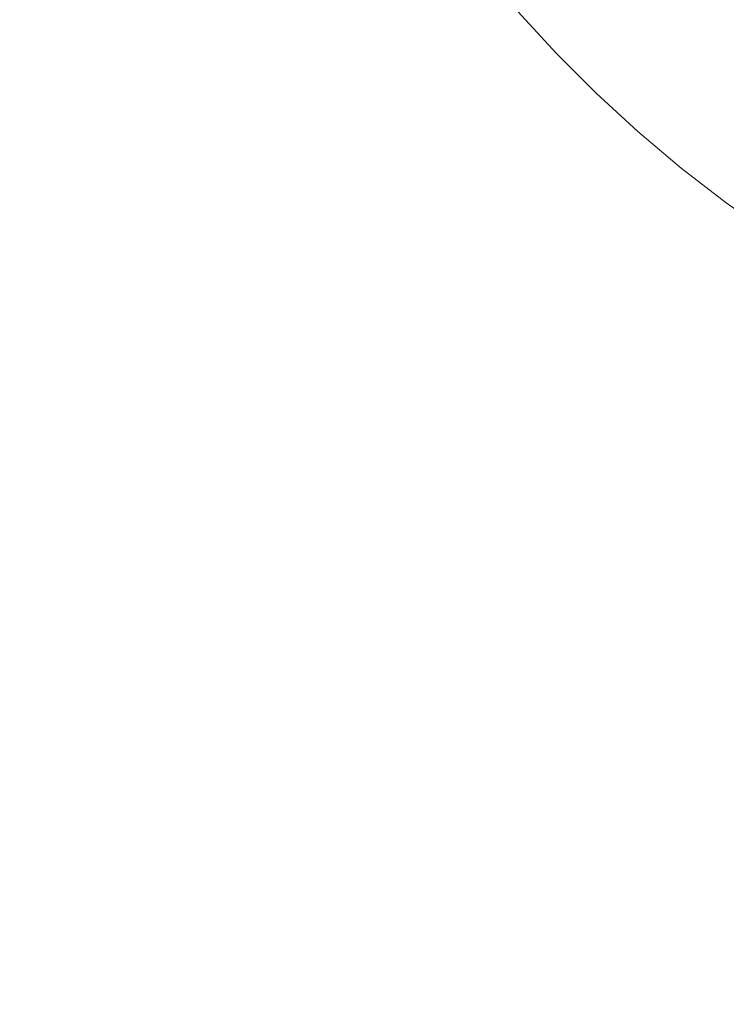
# Model space of a CAD drawing. Header units: centimetres. Extents: x -26 to 27.3, y -21.7 to -19.9.
# Tile 76 of 202: x -8.0025 to -7.9496, y -21.3004 to -21.2266. Entities that reach past the tile are written whole.
import ezdxf

# ---------------------------------------------------------------- set-up
doc = ezdxf.new("R2010")
doc.units = ezdxf.units.CM
doc.header["$LTSCALE"] = 2.54
doc.layers.add('Lucido design-1', color=7, linetype='Continuous')

# ---------------------------------------------------------------- blocks, each defined once
blk = doc.blocks.new('Gruppo-4-1')
at = {"color": 7, "linetype": 'Continuous', "lineweight": 9}
blk.add_3dface([(-25.890147, -19.959888, 330.586121), (-25.890147, -21.559888, 330.586121), (27.209853, -21.559888, 330.586121), (27.209853, -19.959888, 330.586121)], dxfattribs=at)
for points, invisible_edges in [([(-7.990147, -19.959888, 330.186121), (9.309853, -19.959888, 330.186121), (9.209853, -21.259888, 330.186121), (-7.890147, -21.259888, 330.186121)], 10), ([(-7.990147, -21.159888, 330.186121), (-7.990147, -19.959888, 330.186121), (-7.890147, -21.259888, 330.186121)], 10), ([(-7.990057, -21.164132, 330.186121), (-7.990147, -21.159888, 330.186121), (-7.890147, -21.259888, 330.186121)], 10), ([(-7.890147, -21.259888, 330.186121), (-7.989337, -21.17259, 330.186121), (-7.989787, -21.168369, 330.186121), (-7.990057, -21.164132, 330.186121)], 9), ([(-7.987903, -21.180956, 330.186121), (-7.988709, -21.176788, 330.186121), (-7.989337, -21.17259, 330.186121), (-7.890147, -21.259888, 330.186121)], 12), ([(-7.890147, -21.259888, 330.186121), (-7.985764, -21.18917, 330.186121), (-7.98692, -21.185086, 330.186121), (-7.987903, -21.180956, 330.186121)], 9), ([(-7.890147, -21.259888, 330.186121), (-7.982936, -21.197174, 330.186121), (-7.984435, -21.193202, 330.186121), (-7.985764, -21.18917, 330.186121)], 9), ([(-7.97944, -21.204908, 330.186121), (-7.98127, -21.201078, 330.186121), (-7.982936, -21.197174, 330.186121), (-7.890147, -21.259888, 330.186121)], 12), ([(-7.9753, -21.212319, 330.186121), (-7.977448, -21.208657, 330.186121), (-7.97944, -21.204908, 330.186121), (-7.890147, -21.259888, 330.186121)], 12), ([(-7.890147, -21.259888, 330.186121), (-7.972998, -21.215885, 330.186121), (-7.9753, -21.212319, 330.186121)], 9), ([(-7.890147, -21.259888, 330.186121), (-7.970547, -21.219351, 330.186121), (-7.972998, -21.215885, 330.186121)], 9), ([(-7.890147, -21.259888, 330.186121), (-7.965214, -21.225955, 330.186121), (-7.967951, -21.22271, 330.186121), (-7.970547, -21.219351, 330.186121)], 9), ([(-7.980446, -21.226673, 330.185361), (-7.983199, -21.22278, 330.185361), (-7.97973, -21.220436, 330.185791), (-7.97708, -21.224183, 330.185791)], 15), ([(-7.999765, -21.227382, 330.181905), (-8.002531, -21.222669, 330.181905), (-7.999003, -21.220699, 330.183026), (-7.996324, -21.225264, 330.183026)], 15), ([(-7.990067, -21.227422, 330.183976), (-7.992843, -21.223121, 330.183976), (-7.989328, -21.220956, 330.184755), (-7.986647, -21.225111, 330.184755)], 15), ([(-7.974273, -21.227815, 330.185791), (-7.97708, -21.224183, 330.185791), (-7.9737, -21.221684, 330.186045), (-7.971002, -21.225174, 330.186045)], 15), ([(-8.003159, -21.229472, 330.180618), (-8.00601, -21.224613, 330.180618), (-8.002531, -21.222669, 330.181905), (-7.999765, -21.227382, 330.181905)], 15), ([(-7.983792, -21.229147, 330.184755), (-7.986647, -21.225111, 330.184755), (-7.983199, -21.22278, 330.185361), (-7.980446, -21.226673, 330.185361)], 15), ([(-7.968159, -21.228547, 330.186045), (-7.971002, -21.225174, 330.186045), (-7.967951, -21.22271, 330.186121), (-7.965214, -21.225955, 330.186121)], 11), ([(-7.993454, -21.229711, 330.183026), (-7.996324, -21.225264, 330.183026), (-7.992843, -21.223121, 330.183976), (-7.990067, -21.227422, 330.183976)], 15), ([(-7.977531, -21.230445, 330.185361), (-7.980446, -21.226673, 330.185361), (-7.97708, -21.224183, 330.185791), (-7.974273, -21.227815, 330.185791)], 15), ([(-7.996801, -21.231974, 330.181905), (-7.999765, -21.227382, 330.181905), (-7.996324, -21.225264, 330.183026), (-7.993454, -21.229711, 330.183026)], 15), ([(-7.987111, -21.231602, 330.183976), (-7.990067, -21.227422, 330.183976), (-7.986647, -21.225111, 330.184755), (-7.983792, -21.229147, 330.184755)], 15), ([(-7.971314, -21.231324, 330.185791), (-7.974273, -21.227815, 330.185791), (-7.971002, -21.225174, 330.186045), (-7.968159, -21.228547, 330.186045)], 15), ([(-7.965174, -21.231796, 330.186045), (-7.968159, -21.228547, 330.186045), (-7.965214, -21.225955, 330.186121), (-7.962343, -21.229082, 330.186121)], 11), ([(-7.890147, -21.259888, 330.186121), (-7.962343, -21.229082, 330.186121), (-7.965214, -21.225955, 330.186121)], 9), ([(-7.980768, -21.233059, 330.184755), (-7.983792, -21.229147, 330.184755), (-7.980446, -21.226673, 330.185361), (-7.977531, -21.230445, 330.185361)], 15), ([(-8.000104, -21.234206, 330.180618), (-8.003159, -21.229472, 330.180618), (-7.999765, -21.227382, 330.181905), (-7.996801, -21.231974, 330.181905)], 15), ([(-7.990398, -21.234033, 330.183026), (-7.993454, -21.229711, 330.183026), (-7.990067, -21.227422, 330.183976), (-7.987111, -21.231602, 330.183976)], 15), ([(-7.974457, -21.23409, 330.185361), (-7.977531, -21.230445, 330.185361), (-7.974273, -21.227815, 330.185791), (-7.971314, -21.231324, 330.185791)], 15), ([(-7.968209, -21.234704, 330.185791), (-7.971314, -21.231324, 330.185791), (-7.968159, -21.228547, 330.186045), (-7.965174, -21.231796, 330.186045)], 15), ([(-7.98398, -21.235653, 330.183976), (-7.987111, -21.231602, 330.183976), (-7.983792, -21.229147, 330.184755), (-7.980768, -21.233059, 330.184755)], 15), ([(-7.962055, -21.234915, 330.186045), (-7.965174, -21.231796, 330.186045), (-7.962343, -21.229082, 330.186121), (-7.959341, -21.232084, 330.186121)], 11), ([(-7.956214, -21.234955, 330.186121), (-7.959341, -21.232084, 330.186121), (-7.962343, -21.229082, 330.186121), (-7.890147, -21.259888, 330.186121)], 12), ([(-8.003356, -21.236404, 330.179167), (-8.006501, -21.23153, 330.179167), (-8.003159, -21.229472, 330.180618), (-8.000104, -21.234206, 330.180618)], 15), ([(-7.993646, -21.236435, 330.181905), (-7.996801, -21.231974, 330.181905), (-7.993454, -21.229711, 330.183026), (-7.990398, -21.234033, 330.183026)], 15), ([(-7.977581, -21.23684, 330.184755), (-7.980768, -21.233059, 330.184755), (-7.977531, -21.230445, 330.185361), (-7.974457, -21.23409, 330.185361)], 15), ([(-7.98716, -21.238221, 330.183026), (-7.990398, -21.234033, 330.183026), (-7.987111, -21.231602, 330.183976), (-7.98398, -21.235653, 330.183976)], 15), ([(-7.971232, -21.237602, 330.185361), (-7.974457, -21.23409, 330.185361), (-7.971314, -21.231324, 330.185791), (-7.968209, -21.234704, 330.185791)], 15), ([(-7.996851, -21.238806, 330.180618), (-8.000104, -21.234206, 330.180618), (-7.996801, -21.231974, 330.181905), (-7.993646, -21.236435, 330.181905)], 15), ([(-7.964963, -21.23795, 330.185791), (-7.968209, -21.234704, 330.185791), (-7.965174, -21.231796, 330.186045), (-7.962055, -21.234915, 330.186045)], 15), ([(-7.958806, -21.2379, 330.186045), (-7.962055, -21.234915, 330.186045), (-7.959341, -21.232084, 330.186121), (-7.956214, -21.234955, 330.186121)], 11), ([(-7.98068, -21.239567, 330.183976), (-7.98398, -21.235653, 330.183976), (-7.980768, -21.233059, 330.184755), (-7.977581, -21.23684, 330.184755)], 15), ([(-8.000007, -21.24114, 330.179167), (-8.003356, -21.236404, 330.179167), (-8.000104, -21.234206, 330.180618), (-7.996851, -21.238806, 330.180618)], 15), ([(-7.990304, -21.240759, 330.181905), (-7.993646, -21.236435, 330.181905), (-7.990398, -21.234033, 330.183026), (-7.98716, -21.238221, 330.183026)], 15), ([(-7.974236, -21.240481, 330.184755), (-7.977581, -21.23684, 330.184755), (-7.974457, -21.23409, 330.185361), (-7.971232, -21.237602, 330.185361)], 15), ([(-7.967861, -21.240973, 330.185361), (-7.971232, -21.237602, 330.185361), (-7.968209, -21.234704, 330.185791), (-7.964963, -21.23795, 330.185791)], 15), ([(-7.961583, -21.241055, 330.185791), (-7.964963, -21.23795, 330.185791), (-7.962055, -21.234915, 330.186045), (-7.958806, -21.2379, 330.186045)], 15), ([(-7.955433, -21.240743, 330.186045), (-7.958806, -21.2379, 330.186045), (-7.956214, -21.234955, 330.186121), (-7.952969, -21.237692, 330.186121)], 11), ([(-7.890147, -21.259888, 330.186121), (-7.952969, -21.237692, 330.186121), (-7.956214, -21.234955, 330.186121)], 9), ([(-7.983748, -21.242268, 330.183026), (-7.98716, -21.238221, 330.183026), (-7.98398, -21.235653, 330.183976), (-7.98068, -21.239567, 330.183976)], 15), ([(-8.003108, -21.243433, 330.177554), (-8.006552, -21.238564, 330.177554), (-8.003356, -21.236404, 330.179167), (-8.000007, -21.24114, 330.179167)], 15), ([(-7.993405, -21.243263, 330.180618), (-7.996851, -21.238806, 330.180618), (-7.993646, -21.236435, 330.181905), (-7.990304, -21.240759, 330.181905)], 15), ([(-7.977217, -21.243337, 330.183976), (-7.98068, -21.239567, 330.183976), (-7.977581, -21.23684, 330.184755), (-7.974236, -21.240481, 330.184755)], 15), ([(-7.986781, -21.244937, 330.181905), (-7.990304, -21.240759, 330.181905), (-7.98716, -21.238221, 330.183026), (-7.983748, -21.242268, 330.183026)], 15), ([(-7.97074, -21.243977, 330.184755), (-7.974236, -21.240481, 330.184755), (-7.971232, -21.237602, 330.185361), (-7.967861, -21.240973, 330.185361)], 15), ([(-7.964349, -21.244198, 330.185361), (-7.967861, -21.240973, 330.185361), (-7.964963, -21.23795, 330.185791), (-7.961583, -21.241055, 330.185791)], 15), ([(-7.958074, -21.244014, 330.185791), (-7.961583, -21.241055, 330.185791), (-7.958806, -21.2379, 330.186045), (-7.955433, -21.240743, 330.186045)], 15), ([(-7.951943, -21.243441, 330.186045), (-7.955433, -21.240743, 330.186045), (-7.952969, -21.237692, 330.186121), (-7.94961, -21.240288, 330.186121)], 11), ([(-7.946144, -21.242739, 330.186121), (-7.94961, -21.240288, 330.186121), (-7.952969, -21.237692, 330.186121), (-7.890147, -21.259888, 330.186121)], 12), ([(-7.996459, -21.245729, 330.179167), (-8.000007, -21.24114, 330.179167), (-7.996851, -21.238806, 330.180618), (-7.993405, -21.243263, 330.180618)], 15), ([(-7.980168, -21.246166, 330.183026), (-7.983748, -21.242268, 330.183026), (-7.98068, -21.239567, 330.183976), (-7.977217, -21.243337, 330.183976)], 15), ([(-7.973596, -21.246958, 330.183976), (-7.977217, -21.243337, 330.183976), (-7.974236, -21.240481, 330.184755), (-7.97074, -21.243977, 330.184755)], 15), ([(-7.948341, -21.245989, 330.186045), (-7.951943, -21.243441, 330.186045), (-7.94961, -21.240288, 330.186121), (-7.946144, -21.242739, 330.186121)], 11), ([(-7.99946, -21.248152, 330.177554), (-8.003108, -21.243433, 330.177554), (-8.000007, -21.24114, 330.179167), (-7.996459, -21.245729, 330.179167)], 15), ([(-7.989774, -21.247571, 330.180618), (-7.993405, -21.243263, 330.180618), (-7.990304, -21.240759, 330.181905), (-7.986781, -21.244937, 330.181905)], 15), ([(-7.967099, -21.247322, 330.184755), (-7.97074, -21.243977, 330.184755), (-7.967861, -21.240973, 330.185361), (-7.964349, -21.244198, 330.185361)], 15), ([(-7.960704, -21.247272, 330.185361), (-7.964349, -21.244198, 330.185361), (-7.961583, -21.241055, 330.185791), (-7.958074, -21.244014, 330.185791)], 15), ([(-7.954442, -21.246821, 330.185791), (-7.958074, -21.244014, 330.185791), (-7.955433, -21.240743, 330.186045), (-7.951943, -21.243441, 330.186045)], 15), ([(-7.983085, -21.248962, 330.181905), (-7.986781, -21.244937, 330.181905), (-7.983748, -21.242268, 330.183026), (-7.980168, -21.246166, 330.183026)], 15), ([(-8.002404, -21.250529, 330.175782), (-8.006149, -21.245683, 330.175782), (-8.003108, -21.243433, 330.177554), (-7.99946, -21.248152, 330.177554)], 15), ([(-7.99272, -21.250164, 330.179167), (-7.996459, -21.245729, 330.179167), (-7.993405, -21.243263, 330.180618), (-7.989774, -21.247571, 330.180618)], 15), ([(-7.976425, -21.249909, 330.183026), (-7.980168, -21.246166, 330.183026), (-7.977217, -21.243337, 330.183976), (-7.973596, -21.246958, 330.183976)], 15), ([(-7.950695, -21.249471, 330.185791), (-7.954442, -21.246821, 330.185791), (-7.951943, -21.243441, 330.186045), (-7.948341, -21.245989, 330.186045)], 15), ([(-7.969826, -21.250421, 330.183976), (-7.973596, -21.246958, 330.183976), (-7.97074, -21.243977, 330.184755), (-7.967099, -21.247322, 330.184755)], 15), ([(-7.956932, -21.250187, 330.185361), (-7.960704, -21.247272, 330.185361), (-7.958074, -21.244014, 330.185791), (-7.954442, -21.246821, 330.185791)], 15), ([(-7.963318, -21.250509, 330.184755), (-7.967099, -21.247322, 330.184755), (-7.964349, -21.244198, 330.185361), (-7.960704, -21.247272, 330.185361)], 15), ([(-7.985963, -21.25172, 330.180618), (-7.989774, -21.247571, 330.180618), (-7.986781, -21.244937, 330.181905), (-7.983085, -21.248962, 330.181905)], 15), ([(-8.005284, -21.252855, 330.173857), (-8.009126, -21.247885, 330.173857), (-8.006149, -21.245683, 330.175782), (-8.002404, -21.250529, 330.175782)], 15), ([(-7.995616, -21.252712, 330.177554), (-7.99946, -21.248152, 330.177554), (-7.996459, -21.245729, 330.179167), (-7.99272, -21.250164, 330.179167)], 15), ([(-7.979221, -21.252826, 330.181905), (-7.983085, -21.248962, 330.181905), (-7.980168, -21.246166, 330.183026), (-7.976425, -21.249909, 330.183026)], 15), ([(-7.946838, -21.25196, 330.185791), (-7.950695, -21.249471, 330.185791), (-7.948341, -21.245989, 330.186045), (-7.944634, -21.248381, 330.186045)], 15), ([(-7.972527, -21.253489, 330.183026), (-7.976425, -21.249909, 330.183026), (-7.973596, -21.246958, 330.183976), (-7.969826, -21.250421, 330.183976)], 15), ([(-7.953039, -21.25294, 330.185361), (-7.956932, -21.250187, 330.185361), (-7.954442, -21.246821, 330.185791), (-7.950695, -21.249471, 330.185791)], 15), ([(-7.988796, -21.254436, 330.179167), (-7.99272, -21.250164, 330.179167), (-7.989774, -21.247571, 330.180618), (-7.985963, -21.25172, 330.180618)], 15), ([(-7.965912, -21.253721, 330.183976), (-7.969826, -21.250421, 330.183976), (-7.967099, -21.247322, 330.184755), (-7.963318, -21.250509, 330.184755)], 15), ([(-7.959406, -21.253533, 330.184755), (-7.963318, -21.250509, 330.184755), (-7.960704, -21.247272, 330.185361), (-7.956932, -21.250187, 330.185361)], 15), ([(-7.998456, -21.255212, 330.175782), (-8.002404, -21.250529, 330.175782), (-7.99946, -21.248152, 330.177554), (-7.995616, -21.252712, 330.177554)], 15), ([(-7.981979, -21.255704, 330.180618), (-7.985963, -21.25172, 330.180618), (-7.983085, -21.248962, 330.181905), (-7.979221, -21.252826, 330.181905)], 15), ([(-7.975196, -21.256522, 330.181905), (-7.979221, -21.252826, 330.181905), (-7.976425, -21.249909, 330.183026), (-7.972527, -21.253489, 330.183026)], 15), ([(-7.949034, -21.255526, 330.185361), (-7.953039, -21.25294, 330.185361), (-7.950695, -21.249471, 330.185791), (-7.946838, -21.25196, 330.185791)], 15), ([(-8.001235, -21.257658, 330.173857), (-8.005284, -21.252855, 330.173857), (-8.002404, -21.250529, 330.175782), (-7.998456, -21.255212, 330.175782)], 15), ([(-7.991581, -21.257105, 330.177554), (-7.995616, -21.252712, 330.177554), (-7.99272, -21.250164, 330.179167), (-7.988796, -21.254436, 330.179167)], 15), ([(-7.96848, -21.256901, 330.183026), (-7.972527, -21.253489, 330.183026), (-7.969826, -21.250421, 330.183976), (-7.965912, -21.253721, 330.183976)], 15), ([(-7.961861, -21.256852, 330.183976), (-7.965912, -21.253721, 330.183976), (-7.963318, -21.250509, 330.184755), (-7.959406, -21.253533, 330.184755)], 15), ([(-7.95537, -21.256388, 330.184755), (-7.959406, -21.253533, 330.184755), (-7.956932, -21.250187, 330.185361), (-7.953039, -21.25294, 330.185361)], 15), ([(-7.984695, -21.258537, 330.179167), (-7.988796, -21.254436, 330.179167), (-7.985963, -21.25172, 330.180618), (-7.981979, -21.255704, 330.180618)], 15), ([(-8.003949, -21.260046, 330.17178), (-8.008097, -21.255126, 330.17178), (-8.005284, -21.252855, 330.173857), (-8.001235, -21.257658, 330.173857)], 15), ([(-7.994312, -21.259722, 330.175782), (-7.998456, -21.255212, 330.175782), (-7.995616, -21.252712, 330.177554), (-7.991581, -21.257105, 330.177554)], 15), ([(-7.97783, -21.259515, 330.180618), (-7.981979, -21.255704, 330.180618), (-7.979221, -21.252826, 330.181905), (-7.975196, -21.256522, 330.181905)], 15), ([(-7.951215, -21.259069, 330.184755), (-7.95537, -21.256388, 330.184755), (-7.953039, -21.25294, 330.185361), (-7.949034, -21.255526, 330.185361)], 15), ([(-7.971018, -21.260045, 330.181905), (-7.975196, -21.256522, 330.181905), (-7.972527, -21.253489, 330.183026), (-7.96848, -21.256901, 330.183026)], 15), ([(-7.964292, -21.260139, 330.183026), (-7.96848, -21.256901, 330.183026), (-7.965912, -21.253721, 330.183976), (-7.961861, -21.256852, 330.183976)], 15), ([(-7.957681, -21.259808, 330.183976), (-7.961861, -21.256852, 330.183976), (-7.959406, -21.253533, 330.184755), (-7.95537, -21.256388, 330.184755)], 15), ([(-7.987364, -21.261322, 330.177554), (-7.991581, -21.257105, 330.177554), (-7.988796, -21.254436, 330.179167), (-7.984695, -21.258537, 330.179167)], 15), ([(-7.996985, -21.262284, 330.173857), (-8.001235, -21.257658, 330.173857), (-7.998456, -21.255212, 330.175782), (-7.994312, -21.259722, 330.175782)], 15), ([(-7.980423, -21.262461, 330.179167), (-7.984695, -21.258537, 330.179167), (-7.981979, -21.255704, 330.180618), (-7.97783, -21.259515, 330.180618)], 15), ([(-7.946951, -21.261572, 330.184755), (-7.951215, -21.259069, 330.184755), (-7.949034, -21.255526, 330.185361), (-7.944921, -21.257939, 330.185361)], 15), ([(-7.973522, -21.263146, 330.180618), (-7.97783, -21.259515, 330.180618), (-7.975196, -21.256522, 330.181905), (-7.971018, -21.260045, 330.181905)], 15), ([(-7.95338, -21.262584, 330.183976), (-7.957681, -21.259808, 330.183976), (-7.95537, -21.256388, 330.184755), (-7.951215, -21.259069, 330.184755)], 15), ([(-7.989981, -21.264053, 330.175782), (-7.994312, -21.259722, 330.175782), (-7.991581, -21.257105, 330.177554), (-7.987364, -21.261322, 330.177554)], 15), ([(-7.966694, -21.263387, 330.181905), (-7.971018, -21.260045, 330.181905), (-7.96848, -21.256901, 330.183026), (-7.964292, -21.260139, 330.183026)], 15), ([(-7.95997, -21.263195, 330.183026), (-7.964292, -21.260139, 330.183026), (-7.961861, -21.256852, 330.183976), (-7.957681, -21.259808, 330.183976)], 15), ([(-7.999596, -21.264786, 330.17178), (-8.003949, -21.260046, 330.17178), (-8.001235, -21.257658, 330.173857), (-7.996985, -21.262284, 330.173857)], 15), ([(-7.982971, -21.265357, 330.177554), (-7.987364, -21.261322, 330.177554), (-7.984695, -21.258537, 330.179167), (-7.980423, -21.262461, 330.179167)], 15), ([(-7.975988, -21.2662, 330.179167), (-7.980423, -21.262461, 330.179167), (-7.97783, -21.259515, 330.180618), (-7.973522, -21.263146, 330.180618)], 15), ([(-7.948964, -21.265176, 330.183976), (-7.95338, -21.262584, 330.183976), (-7.951215, -21.259069, 330.184755), (-7.946951, -21.261572, 330.184755)], 15), ([(-8.002139, -21.267224, 330.169557), (-8.006594, -21.262374, 330.169557), (-8.003949, -21.260046, 330.17178), (-7.999596, -21.264786, 330.17178)], 15), ([(-7.992543, -21.266726, 330.173857), (-7.996985, -21.262284, 330.173857), (-7.994312, -21.259722, 330.175782), (-7.989981, -21.264053, 330.175782)], 15), ([(-7.969065, -21.266592, 330.180618), (-7.973522, -21.263146, 330.180618), (-7.971018, -21.260045, 330.181905), (-7.966694, -21.263387, 330.181905)], 15), ([(-7.962233, -21.266542, 330.181905), (-7.966694, -21.263387, 330.181905), (-7.964292, -21.260139, 330.183026), (-7.95997, -21.263195, 330.183026)], 15), ([(-7.955523, -21.266065, 330.183026), (-7.95997, -21.263195, 330.183026), (-7.957681, -21.259808, 330.183976), (-7.95338, -21.262584, 330.183976)], 15), ([(-7.985471, -21.268197, 330.175782), (-7.989981, -21.264053, 330.175782), (-7.987364, -21.261322, 330.177554), (-7.982971, -21.265357, 330.177554)], 15), ([(-8.004611, -21.269593, 330.16719), (-8.009164, -21.264636, 330.16719), (-8.006594, -21.262374, 330.169557), (-8.002139, -21.267224, 330.169557)], 15), ([(-7.995045, -21.269337, 330.17178), (-7.999596, -21.264786, 330.17178), (-7.996985, -21.262284, 330.173857), (-7.992543, -21.266726, 330.173857)], 15), ([(-7.978411, -21.269201, 330.177554), (-7.982971, -21.265357, 330.177554), (-7.980423, -21.262461, 330.179167), (-7.975988, -21.2662, 330.179167)], 15), ([(-7.950958, -21.268744, 330.183026), (-7.955523, -21.266065, 330.183026), (-7.95338, -21.262584, 330.183976), (-7.948964, -21.265176, 330.183976)], 15), ([(-7.971399, -21.269748, 330.179167), (-7.975988, -21.2662, 330.179167), (-7.973522, -21.263146, 330.180618), (-7.969065, -21.266592, 330.180618)], 15), ([(-7.957641, -21.269506, 330.181905), (-7.962233, -21.266542, 330.181905), (-7.95997, -21.263195, 330.183026), (-7.955523, -21.266065, 330.183026)], 15), ([(-7.987917, -21.270976, 330.173857), (-7.992543, -21.266726, 330.173857), (-7.989981, -21.264053, 330.175782), (-7.985471, -21.268197, 330.175782)], 15), ([(-7.964465, -21.269845, 330.180618), (-7.969065, -21.266592, 330.180618), (-7.966694, -21.263387, 330.181905), (-7.962233, -21.266542, 330.181905)], 15), ([(-7.997483, -21.27188, 330.169557), (-8.002139, -21.267224, 330.169557), (-7.999596, -21.264786, 330.17178), (-7.995045, -21.269337, 330.17178)], 15), ([(-7.980788, -21.272145, 330.175782), (-7.985471, -21.268197, 330.175782), (-7.982971, -21.265357, 330.177554), (-7.978411, -21.269201, 330.177554)], 15), ([(-7.946283, -21.271227, 330.183026), (-7.950958, -21.268744, 330.183026), (-7.948964, -21.265176, 330.183976), (-7.944443, -21.267577, 330.183976)], 15), ([(-7.973692, -21.272849, 330.177554), (-7.978411, -21.269201, 330.177554), (-7.975988, -21.2662, 330.179167), (-7.971399, -21.269748, 330.179167)], 15), ([(-7.952928, -21.272272, 330.181905), (-7.957641, -21.269506, 330.181905), (-7.955523, -21.266065, 330.183026), (-7.950958, -21.268744, 330.183026)], 15), ([(-7.990305, -21.27369, 330.17178), (-7.995045, -21.269337, 330.17178), (-7.992543, -21.266726, 330.173857), (-7.987917, -21.270976, 330.173857)], 15), ([(-7.966663, -21.273097, 330.179167), (-7.971399, -21.269748, 330.179167), (-7.969065, -21.266592, 330.180618), (-7.964465, -21.269845, 330.180618)], 15), ([(-7.959731, -21.2729, 330.180618), (-7.964465, -21.269845, 330.180618), (-7.962233, -21.266542, 330.181905), (-7.957641, -21.269506, 330.181905)], 15), ([(-7.999852, -21.274352, 330.16719), (-8.004611, -21.269593, 330.16719), (-8.002139, -21.267224, 330.169557), (-7.997483, -21.27188, 330.169557)], 15), ([(-7.983114, -21.275025, 330.173857), (-7.987917, -21.270976, 330.173857), (-7.985471, -21.268197, 330.175782), (-7.980788, -21.272145, 330.175782)], 15), ([(-7.975942, -21.27589, 330.175782), (-7.980788, -21.272145, 330.175782), (-7.978411, -21.269201, 330.177554), (-7.973692, -21.272849, 330.177554)], 15), ([(-7.948102, -21.274835, 330.181905), (-7.952928, -21.272272, 330.181905), (-7.950958, -21.268744, 330.183026), (-7.946283, -21.271227, 330.183026)], 15), ([(-8.002149, -21.276749, 330.164686), (-8.007008, -21.27189, 330.164686), (-8.004611, -21.269593, 330.16719), (-7.999852, -21.274352, 330.16719)], 15), ([(-7.992633, -21.276335, 330.169557), (-7.997483, -21.27188, 330.169557), (-7.995045, -21.269337, 330.17178), (-7.990305, -21.27369, 330.17178)], 15), ([(-7.968823, -21.276293, 330.177554), (-7.973692, -21.272849, 330.177554), (-7.971399, -21.269748, 330.179167), (-7.966663, -21.273097, 330.179167)], 15), ([(-7.961789, -21.276242, 330.179167), (-7.966663, -21.273097, 330.179167), (-7.964465, -21.269845, 330.180618), (-7.959731, -21.2729, 330.180618)], 15), ([(-7.954872, -21.275751, 330.180618), (-7.959731, -21.2729, 330.180618), (-7.957641, -21.269506, 330.181905), (-7.952928, -21.272272, 330.181905)], 15), ([(-7.985385, -21.277838, 330.17178), (-7.990305, -21.27369, 330.17178), (-7.987917, -21.270976, 330.173857), (-7.983114, -21.275025, 330.173857)], 15), ([(-8.004371, -21.279067, 330.162048), (-8.009326, -21.274112, 330.162048), (-8.007008, -21.27189, 330.164686), (-8.002149, -21.276749, 330.164686)], 15), ([(-7.994895, -21.278905, 330.16719), (-7.999852, -21.274352, 330.16719), (-7.997483, -21.27188, 330.169557), (-7.992633, -21.276335, 330.169557)], 15), ([(-7.978144, -21.278867, 330.173857), (-7.983114, -21.275025, 330.173857), (-7.980788, -21.272145, 330.175782), (-7.975942, -21.27589, 330.175782)], 15), ([(-7.970941, -21.279427, 330.175782), (-7.975942, -21.27589, 330.175782), (-7.973692, -21.272849, 330.177554), (-7.968823, -21.276293, 330.177554)], 15), ([(-7.956786, -21.279178, 330.179167), (-7.961789, -21.276242, 330.179167), (-7.959731, -21.2729, 330.180618), (-7.954872, -21.275751, 330.180618)], 15), ([(-7.949897, -21.278394, 330.180618), (-7.954872, -21.275751, 330.180618), (-7.952928, -21.272272, 330.181905), (-7.948102, -21.274835, 330.181905)], 15), ([(-7.987599, -21.280579, 330.169557), (-7.992633, -21.276335, 330.169557), (-7.990305, -21.27369, 330.17178), (-7.985385, -21.277838, 330.17178)], 15), ([(-7.963812, -21.279527, 330.177554), (-7.968823, -21.276293, 330.177554), (-7.966663, -21.273097, 330.179167), (-7.961789, -21.276242, 330.179167)], 15), ([(-7.997089, -21.281397, 330.164686), (-8.002149, -21.276749, 330.164686), (-7.999852, -21.274352, 330.16719), (-7.994895, -21.278905, 330.16719)], 15), ([(-7.980294, -21.281774, 330.17178), (-7.985385, -21.277838, 330.17178), (-7.983114, -21.275025, 330.173857), (-7.978144, -21.278867, 330.173857)], 15), ([(-7.944813, -21.280823, 330.180618), (-7.949897, -21.278394, 330.180618), (-7.948102, -21.274835, 330.181905), (-7.943171, -21.277191, 330.181905)], 15), ([(-7.973015, -21.282495, 330.173857), (-7.978144, -21.278867, 330.173857), (-7.975942, -21.27589, 330.175782), (-7.970941, -21.279427, 330.175782)], 15), ([(-7.951664, -21.281899, 330.179167), (-7.956786, -21.279178, 330.179167), (-7.954872, -21.275751, 330.180618), (-7.949897, -21.278394, 330.180618)], 15), ([(-7.98975, -21.283244, 330.16719), (-7.994895, -21.278905, 330.16719), (-7.992633, -21.276335, 330.169557), (-7.987599, -21.280579, 330.169557)], 15), ([(-7.965795, -21.282748, 330.175782), (-7.970941, -21.279427, 330.175782), (-7.968823, -21.276293, 330.177554), (-7.963812, -21.279527, 330.177554)], 15), ([(-7.958668, -21.282546, 330.177554), (-7.963812, -21.279527, 330.177554), (-7.961789, -21.276242, 330.179167), (-7.956786, -21.279178, 330.179167)], 15), ([(-7.99921, -21.283807, 330.162048), (-8.004371, -21.279067, 330.162048), (-8.002149, -21.276749, 330.164686), (-7.997089, -21.281397, 330.164686)], 15), ([(-7.982388, -21.284607, 330.169557), (-7.987599, -21.280579, 330.169557), (-7.985385, -21.277838, 330.17178), (-7.980294, -21.281774, 330.17178)], 15), ([(-7.94643, -21.2844, 330.179167), (-7.951664, -21.281899, 330.179167), (-7.949897, -21.278394, 330.180618), (-7.944813, -21.280823, 330.180618)], 15), ([(-8.001255, -21.286131, 330.159282), (-8.006512, -21.281301, 330.159282), (-8.004371, -21.279067, 330.162048), (-7.99921, -21.283807, 330.162048)], 15), ([(-7.991835, -21.285827, 330.164686), (-7.997089, -21.281397, 330.164686), (-7.994895, -21.278905, 330.16719), (-7.98975, -21.283244, 330.16719)], 15), ([(-7.975039, -21.28549, 330.17178), (-7.980294, -21.281774, 330.17178), (-7.978144, -21.278867, 330.173857), (-7.973015, -21.282495, 330.173857)], 15), ([(-7.967736, -21.285901, 330.173857), (-7.973015, -21.282495, 330.173857), (-7.970941, -21.279427, 330.175782), (-7.965795, -21.282748, 330.175782)], 15), ([(-7.960513, -21.285848, 330.175782), (-7.965795, -21.282748, 330.175782), (-7.963812, -21.279527, 330.177554), (-7.958668, -21.282546, 330.177554)], 15), ([(-7.9534, -21.285343, 330.177554), (-7.958668, -21.282546, 330.177554), (-7.956786, -21.279178, 330.179167), (-7.951664, -21.281899, 330.179167)], 15), ([(-7.984425, -21.28736, 330.16719), (-7.98975, -21.283244, 330.16719), (-7.987599, -21.280579, 330.169557), (-7.982388, -21.284607, 330.169557)], 15), ([(-8.002931, -21.288036, 330.156832), (-8.008268, -21.283134, 330.156832), (-8.006512, -21.281301, 330.159282), (-8.001255, -21.286131, 330.159282)], 15), ([(-7.993852, -21.288324, 330.162048), (-7.99921, -21.283807, 330.162048), (-7.997089, -21.281397, 330.164686), (-7.991835, -21.285827, 330.164686)], 15), ([(-7.977012, -21.288409, 330.169557), (-7.982388, -21.284607, 330.169557), (-7.980294, -21.281774, 330.17178), (-7.975039, -21.28549, 330.17178)], 15), ([(-7.969632, -21.28898, 330.17178), (-7.975039, -21.28549, 330.17178), (-7.973015, -21.282495, 330.173857), (-7.967736, -21.285901, 330.173857)], 15), ([(-7.955103, -21.288721, 330.175782), (-7.960513, -21.285848, 330.175782), (-7.958668, -21.282546, 330.177554), (-7.9534, -21.285343, 330.177554)], 15), ([(-7.948019, -21.287915, 330.177554), (-7.9534, -21.285343, 330.177554), (-7.951664, -21.281899, 330.179167), (-7.94643, -21.2844, 330.179167)], 15), ([(-7.986399, -21.290029, 330.164686), (-7.991835, -21.285827, 330.164686), (-7.98975, -21.283244, 330.16719), (-7.984425, -21.28736, 330.16719)], 15), ([(-7.962318, -21.289081, 330.173857), (-7.967736, -21.285901, 330.173857), (-7.965795, -21.282748, 330.175782), (-7.960513, -21.285848, 330.175782)], 15), ([(-7.995797, -21.290733, 330.159282), (-8.001255, -21.286131, 330.159282), (-7.99921, -21.283807, 330.162048), (-7.993852, -21.288324, 330.162048)], 15), ([(-7.97893, -21.291246, 330.16719), (-7.984425, -21.28736, 330.16719), (-7.982388, -21.284607, 330.169557), (-7.977012, -21.288409, 330.169557)], 15), ([(-7.971479, -21.29198, 330.169557), (-7.977012, -21.288409, 330.169557), (-7.975039, -21.28549, 330.17178), (-7.969632, -21.28898, 330.17178)], 15), ([(-7.949577, -21.291362, 330.175782), (-7.955103, -21.288721, 330.175782), (-7.9534, -21.285343, 330.177554), (-7.948019, -21.287915, 330.177554)], 15), ([(-7.997391, -21.292707, 330.156832), (-8.002931, -21.288036, 330.156832), (-8.001255, -21.286131, 330.159282), (-7.995797, -21.290733, 330.159282)], 15), ([(-7.988308, -21.29261, 330.162048), (-7.993852, -21.288324, 330.162048), (-7.991835, -21.285827, 330.164686), (-7.986399, -21.290029, 330.164686)], 15), ([(-7.964082, -21.292237, 330.17178), (-7.969632, -21.28898, 330.17178), (-7.967736, -21.285901, 330.173857), (-7.962318, -21.289081, 330.173857)], 15), ([(-7.95677, -21.292027, 330.173857), (-7.962318, -21.289081, 330.173857), (-7.960513, -21.285848, 330.175782), (-7.955103, -21.288721, 330.175782)], 15), ([(-7.980789, -21.293997, 330.164686), (-7.986399, -21.290029, 330.164686), (-7.984425, -21.28736, 330.16719), (-7.97893, -21.291246, 330.16719)], 15), ([(-7.999193, -21.294939, 330.153842), (-8.004827, -21.29019, 330.153842), (-8.002931, -21.288036, 330.156832), (-7.997391, -21.292707, 330.156832)], 15), ([(-7.990148, -21.295099, 330.159282), (-7.995797, -21.290733, 330.159282), (-7.993852, -21.288324, 330.162048), (-7.988308, -21.29261, 330.162048)], 15), ([(-7.973275, -21.294896, 330.16719), (-7.97893, -21.291246, 330.16719), (-7.977012, -21.288409, 330.169557), (-7.971479, -21.29198, 330.169557)], 15), ([(-7.9658, -21.295313, 330.169557), (-7.971479, -21.29198, 330.169557), (-7.969632, -21.28898, 330.17178), (-7.964082, -21.292237, 330.17178)], 15), ([(-7.958398, -21.295256, 330.17178), (-7.964082, -21.292237, 330.17178), (-7.962318, -21.289081, 330.173857), (-7.95677, -21.292027, 330.173857)], 15), ([(-7.951102, -21.294736, 330.173857), (-7.95677, -21.292027, 330.173857), (-7.955103, -21.288721, 330.175782), (-7.949577, -21.291362, 330.175782)], 15), ([(-8.000915, -21.297072, 330.150737), (-8.006637, -21.292247, 330.150737), (-8.004827, -21.29019, 330.153842), (-7.999193, -21.294939, 330.153842)], 15), ([(-7.982586, -21.296656, 330.162048), (-7.988308, -21.29261, 330.162048), (-7.986399, -21.290029, 330.164686), (-7.980789, -21.293997, 330.164686)], 15), ([(-7.991657, -21.297139, 330.156832), (-7.997391, -21.292707, 330.156832), (-7.995797, -21.290733, 330.159282), (-7.990148, -21.295099, 330.159282)], 15), ([(-7.975015, -21.297723, 330.164686), (-7.980789, -21.293997, 330.164686), (-7.97893, -21.291246, 330.16719), (-7.973275, -21.294896, 330.16719)], 15), ([(-7.945324, -21.297201, 330.173857), (-7.951102, -21.294736, 330.173857), (-7.949577, -21.291362, 330.175782), (-7.943944, -21.293766, 330.175782)], 15), ([(-7.96747, -21.298302, 330.16719), (-7.973275, -21.294896, 330.16719), (-7.971479, -21.29198, 330.169557), (-7.9658, -21.295313, 330.169557)], 15), ([(-7.952591, -21.298031, 330.17178), (-7.958398, -21.295256, 330.17178), (-7.95677, -21.292027, 330.173857), (-7.951102, -21.294736, 330.173857)], 15), ([(-8.002553, -21.2991, 330.147525), (-8.00836, -21.294204, 330.147525), (-8.006637, -21.292247, 330.150737), (-8.000915, -21.297072, 330.150737)], 15), ([(-7.993363, -21.299446, 330.153842), (-7.999193, -21.294939, 330.153842), (-7.997391, -21.292707, 330.156832), (-7.991657, -21.297139, 330.156832)], 15), ([(-7.98432, -21.299221, 330.159282), (-7.990148, -21.295099, 330.159282), (-7.988308, -21.29261, 330.162048), (-7.982586, -21.296656, 330.162048)], 15), ([(-7.959984, -21.298402, 330.169557), (-7.9658, -21.295313, 330.169557), (-7.964082, -21.292237, 330.17178), (-7.958398, -21.295256, 330.17178)], 15), ([(-7.976698, -21.300456, 330.162048), (-7.982586, -21.296656, 330.162048), (-7.980789, -21.293997, 330.164686), (-7.975015, -21.297723, 330.164686)], 15), ([(-7.994993, -21.301649, 330.150737), (-8.000915, -21.297072, 330.150737), (-7.999193, -21.294939, 330.153842), (-7.993363, -21.299446, 330.153842)], 15), ([(-7.969089, -21.301201, 330.164686), (-7.975015, -21.297723, 330.164686), (-7.973275, -21.294896, 330.16719), (-7.96747, -21.298302, 330.16719)], 15), ([(-7.946672, -21.300556, 330.17178), (-7.952591, -21.298031, 330.17178), (-7.951102, -21.294736, 330.173857), (-7.945324, -21.297201, 330.173857)], 15), ([(-7.985741, -21.301323, 330.156832), (-7.991657, -21.297139, 330.156832), (-7.990148, -21.295099, 330.159282), (-7.98432, -21.299221, 330.159282)], 15), ([(-7.961526, -21.301459, 330.16719), (-7.96747, -21.298302, 330.16719), (-7.9658, -21.295313, 330.169557), (-7.959984, -21.298402, 330.169557)], 15), ([(-7.954042, -21.301241, 330.169557), (-7.959984, -21.298402, 330.169557), (-7.958398, -21.295256, 330.17178), (-7.952591, -21.298031, 330.17178)], 15), ([(-7.996544, -21.303746, 330.147525), (-8.002553, -21.2991, 330.147525), (-8.000915, -21.297072, 330.150737), (-7.994993, -21.301649, 330.150737)], 15), ([(-7.987347, -21.3037, 330.153842), (-7.993363, -21.299446, 330.153842), (-7.991657, -21.297139, 330.156832), (-7.985741, -21.301323, 330.156832)], 15), ([(-7.978321, -21.303092, 330.159282), (-7.98432, -21.299221, 330.159282), (-7.982586, -21.296656, 330.162048), (-7.976698, -21.300456, 330.162048)], 15), ([(-7.970655, -21.304003, 330.162048), (-7.976698, -21.300456, 330.162048), (-7.975015, -21.297723, 330.164686), (-7.969089, -21.301201, 330.164686)], 15), ([(-7.947986, -21.303825, 330.169557), (-7.954042, -21.301241, 330.169557), (-7.952591, -21.298031, 330.17178), (-7.946672, -21.300556, 330.17178)], 15), ([(-7.96302, -21.304424, 330.164686), (-7.969089, -21.301201, 330.164686), (-7.96747, -21.298302, 330.16719), (-7.961526, -21.301459, 330.16719)], 15), ([(-7.955453, -21.304361, 330.16719), (-7.961526, -21.301459, 330.16719), (-7.959984, -21.298402, 330.169557), (-7.954042, -21.301241, 330.169557)], 15), ([(-7.998013, -21.305732, 330.14421), (-8.004105, -21.301023, 330.14421), (-8.002553, -21.2991, 330.147525), (-7.996544, -21.303746, 330.147525)], 15), ([(-7.988882, -21.305971, 330.150737), (-7.994993, -21.301649, 330.150737), (-7.993363, -21.299446, 330.153842), (-7.987347, -21.3037, 330.153842)], 15), ([(-7.979652, -21.305253, 330.156832), (-7.985741, -21.301323, 330.156832), (-7.98432, -21.299221, 330.159282), (-7.978321, -21.303092, 330.159282)], 15)]:
    blk.add_3dface(points, dxfattribs=dict(at, invisible_edges=invisible_edges))

msp = doc.modelspace()

# ---------------------------------------------------------------- block references
at = {"layer": 'Lucido design-1', "color": 7}
msp.add_blockref('Gruppo-4-1', (0, 0), dxfattribs=at)

doc.saveas('drawing.dxf')
